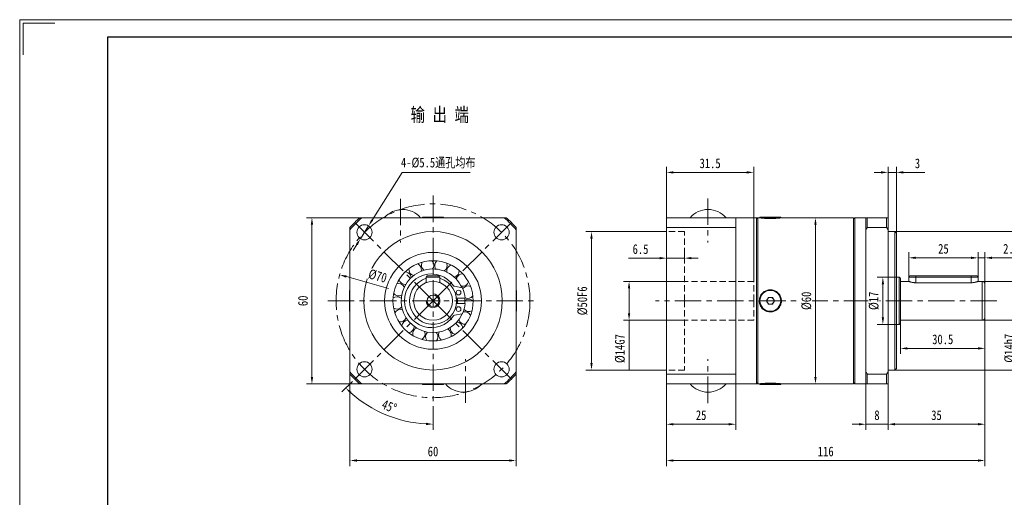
# Model space of a CAD drawing. Header units: millimetres. Extents: x -91 to 443, y -79 to 298.
# Tile 2 of 3: x -91 to 265, y 126 to 298. Entities that reach past the tile are written whole.
import ezdxf

# ---------------------------------------------------------------- set-up
doc = ezdxf.new("R2010")
doc.units = ezdxf.units.MM
doc.header["$LTSCALE"] = 1.5
doc.linetypes.add('CENTER', pattern=[10.16, 6.35, -1.27, 1.27, -1.27])
doc.linetypes.add('DASHED', pattern=[0.75, 0.5, -0.25])
doc.layers.get('0').update_dxf_attribs({"lineweight": 18})
for name, color, linetype, lineweight in [('1轮廓实线层', 7, 'Continuous', 18), ('3中心线层', 1, 'CENTER', 18), ('4虚线层', 6, 'DASHED', 18), ('7标注层', 4, 'Continuous', 18), ('图框_外框线', 7, 'Continuous', 18)]:
    doc.layers.add(name, color=color, linetype=linetype, lineweight=lineweight)
doc.styles.add('PC_TEXTSTYLE', font='txt', dxfattribs={"width": 0.8})
doc.styles.add('TH_GBDIM', font='txt', dxfattribs={"width": 0.8})
doc.dimstyles.new('TH_GBDIM', dxfattribs={"dimtxt": 3.5, "dimasz": 2.5, "dimexe": 2, "dimexo": 0, "dimgap": 1.5, "dimtad": 1, "dimdec": 1, "dimdsep": 46, "dimtxsty": 'TH_GBDIM', "dimcen": 2.5, "dimdle": 5, "dimclrd": 4, "dimclre": 4, "dimclrt": 3, "dimadec": 0, "dimazin": 2, "dimtfac": 0.714286, "dimtdec": 1, "dimtmove": 0, "dimatfit": 3, "dimfxl": 1, "dimtolj": 1, "dimarcsym": 0})

# ---------------------------------------------------------------- blocks, each defined once
blk = doc.blocks.new('*X3')
at = {"layer": '7标注层', "transparency": 16777216}
for points in [[(30.93, 139.57), (30.93, 138.74), (28.43, 139.16)], [(85.93, 139.57), (85.93, 138.74), (88.43, 139.16)]]:
    blk.add_hatch(color=4, dxfattribs=at).paths.add_polyline_path(points, flags=0)
at = {"layer": '7标注层', "color": 4, "transparency": 16777216}
for p, q in [((28.43, 170.4), (28.43, 137.16)), ((88.43, 170.4), (88.43, 137.16)), ((30.93, 139.16), (85.93, 139.16))]:
    blk.add_line(p, q, dxfattribs=at)
at = {"layer": '7标注层', "color": 3, "transparency": 16777216, "insert": (58.43, 142.41), "char_height": 3.5, "width": 7.1867, "attachment_point": 5, "style": 'TH_GBDIM'}
blk.add_mtext('60', dxfattribs=at)
blk = doc.blocks.new('*X4')
at = {"layer": '7标注层', "transparency": 16777216}
for points in [[(14.29, 224.35), (15.13, 224.35), (14.71, 226.85)], [(14.29, 169.35), (15.13, 169.35), (14.71, 166.85)]]:
    blk.add_hatch(color=4, dxfattribs=at).paths.add_polyline_path(points, flags=0)
at = {"layer": '7标注层', "color": 4, "transparency": 16777216}
for p, q in [((31.98, 226.85), (12.71, 226.85)), ((14.71, 224.35), (14.71, 169.35)), ((31.98, 166.85), (12.71, 166.85))]:
    blk.add_line(p, q, dxfattribs=at)
at = {"layer": '7标注层', "color": 3, "transparency": 16777216, "insert": (11.46, 196.85), "char_height": 3.5, "width": 7.1867, "attachment_point": 5, "rotation": 90, "style": 'TH_GBDIM'}
blk.add_mtext('60', dxfattribs=at)
blk = doc.blocks.new('*X5')
at = {"layer": '7标注层', "transparency": 16777216}
for points in [[(36.12, 226.27), (36.83, 225.83), (35.15, 223.93)], [(30.54, 217.38), (31.25, 216.93), (32.22, 219.27)]]:
    blk.add_hatch(color=4, dxfattribs=at).paths.add_polyline_path(points, flags=0)
at = {"layer": '7标注层', "color": 4, "transparency": 16777216}
for p, q in [((47.26, 243.25), (36.47, 226.05)), ((71.85, 243.25), (47.26, 243.25)), ((32.22, 219.27), (35.15, 223.93)), ((30.89, 217.15), (29.56, 215.04))]:
    blk.add_line(p, q, dxfattribs=at)
at = {"layer": '7标注层', "color": 3, "transparency": 16777216, "insert": (60.31, 246.61), "char_height": 3.5, "width": 55.0667, "attachment_point": 5, "style": 'TH_GBDIM'}
blk.add_mtext('4-%%C5.5通孔均布', dxfattribs=at)
blk = doc.blocks.new('*X9')
at = {"layer": '7标注层', "transparency": 16777216}
for points in [[(128.8, 201.35), (129.64, 201.35), (129.22, 203.85)], [(128.8, 192.35), (129.64, 192.35), (129.22, 189.85)]]:
    blk.add_hatch(color=4, dxfattribs=at).paths.add_polyline_path(points, flags=0)
at = {"layer": '7标注层', "color": 4, "transparency": 16777216}
for p, q in [((149.23, 203.85), (127.22, 203.85)), ((129.22, 201.35), (129.22, 192.35)), ((149.23, 189.85), (127.22, 189.85)), ((129.22, 189.85), (129.22, 171.82))]:
    blk.add_line(p, q, dxfattribs=at)
at = {"layer": '7标注层', "color": 3, "transparency": 16777216, "insert": (125.97, 179.59), "char_height": 3.5, "width": 19.2889, "attachment_point": 5, "rotation": 90, "style": 'TH_GBDIM'}
blk.add_mtext('%%C14G7', dxfattribs=at)
blk = doc.blocks.new('*X10')
at = {"layer": '7标注层', "transparency": 16777216}
for points in [[(115.23, 219.35), (116.06, 219.35), (115.65, 221.85)], [(115.23, 174.35), (116.06, 174.35), (115.65, 171.85)]]:
    blk.add_hatch(color=4, dxfattribs=at).paths.add_polyline_path(points, flags=0)
at = {"layer": '7标注层', "color": 4, "transparency": 16777216}
for p, q in [((142.73, 221.85), (113.65, 221.85)), ((115.65, 219.35), (115.65, 174.35)), ((142.73, 171.85), (113.65, 171.85))]:
    blk.add_line(p, q, dxfattribs=at)
at = {"layer": '7标注层', "color": 3, "transparency": 16777216, "insert": (112.4, 196.85), "char_height": 3.5, "width": 19.32, "attachment_point": 5, "rotation": 90, "style": 'TH_GBDIM'}
blk.add_mtext('%%C50F6', dxfattribs=at)
blk = doc.blocks.new('*X11')
at = {"layer": '7标注层', "transparency": 16777216}
for points in [[(140.23, 212.69), (140.23, 211.86), (142.73, 212.27)], [(151.73, 212.69), (151.73, 211.86), (149.23, 212.27)]]:
    blk.add_hatch(color=4, dxfattribs=at).paths.add_polyline_path(points, flags=0)
at = {"layer": '7标注层', "color": 4, "transparency": 16777216}
for p, q in [((142.73, 212.27), (142.73, 214.27)), ((149.23, 212.27), (149.23, 214.27)), ((140.23, 212.27), (129, 212.27)), ((149.23, 212.27), (142.73, 212.27)), ((151.73, 212.27), (154.23, 212.27))]:
    blk.add_line(p, q, dxfattribs=at)
at = {"layer": '7标注层', "color": 3, "transparency": 16777216, "insert": (133.36, 215.52), "char_height": 3.5, "width": 11.0756, "attachment_point": 5, "style": 'TH_GBDIM'}
blk.add_mtext('6.5', dxfattribs=at)
blk = doc.blocks.new('*X12')
at = {"layer": '7标注层', "transparency": 16777216}
for points in [[(145.23, 243.66), (145.23, 242.83), (142.73, 243.25)], [(171.73, 243.66), (171.73, 242.83), (174.23, 243.25)]]:
    blk.add_hatch(color=4, dxfattribs=at).paths.add_polyline_path(points, flags=0)
at = {"layer": '7标注层', "color": 4, "transparency": 16777216}
for p, q in [((142.73, 226.85), (142.73, 245.25)), ((145.23, 243.25), (171.73, 243.25)), ((174.23, 203.85), (174.23, 245.25))]:
    blk.add_line(p, q, dxfattribs=at)
at = {"layer": '7标注层', "color": 3, "transparency": 16777216, "insert": (158.48, 246.5), "char_height": 3.5, "width": 14.9644, "attachment_point": 5, "style": 'TH_GBDIM'}
blk.add_mtext('31.5', dxfattribs=at)
blk = doc.blocks.new('*X13')
at = {"layer": '7标注层', "transparency": 16777216}
for points in [[(145.23, 152.68), (145.23, 151.85), (142.73, 152.26)], [(165.23, 152.68), (165.23, 151.85), (167.73, 152.26)]]:
    blk.add_hatch(color=4, dxfattribs=at).paths.add_polyline_path(points, flags=0)
at = {"layer": '7标注层', "color": 4, "transparency": 16777216}
for p, q in [((142.73, 166.85), (142.73, 150.26)), ((167.73, 166.85), (167.73, 150.26)), ((145.23, 152.26), (165.23, 152.26))]:
    blk.add_line(p, q, dxfattribs=at)
at = {"layer": '7标注层', "color": 3, "transparency": 16777216, "insert": (155.23, 155.51), "char_height": 3.5, "width": 7.0622, "attachment_point": 5, "style": 'TH_GBDIM'}
blk.add_mtext('25', dxfattribs=at)
blk = doc.blocks.new('*X14')
at = {"layer": '7标注层', "transparency": 16777216}
for points in [[(145.23, 139.57), (145.23, 138.74), (142.73, 139.16)], [(255.23, 139.57), (255.23, 138.74), (257.73, 139.16)]]:
    blk.add_hatch(color=4, dxfattribs=at).paths.add_polyline_path(points, flags=0)
at = {"layer": '7标注层', "color": 4, "transparency": 16777216}
for p, q in [((257.73, 184.26), (257.73, 137.16)), ((142.73, 160.73), (142.73, 137.16)), ((255.23, 139.16), (145.23, 139.16))]:
    blk.add_line(p, q, dxfattribs=at)
at = {"layer": '7标注层', "color": 3, "transparency": 16777216, "insert": (200.23, 142.41), "char_height": 3.5, "width": 10.6089, "attachment_point": 5, "style": 'TH_GBDIM'}
blk.add_mtext('116', dxfattribs=at)
blk = doc.blocks.new('*X15')
at = {"layer": '7标注层', "transparency": 16777216}
for points in [[(220.23, 243.66), (220.23, 242.83), (222.73, 243.25)], [(228.23, 243.66), (228.23, 242.83), (225.73, 243.25)]]:
    blk.add_hatch(color=4, dxfattribs=at).paths.add_polyline_path(points, flags=0)
at = {"layer": '7标注层', "color": 4, "transparency": 16777216}
for p, q in [((220.23, 243.25), (217.73, 243.25)), ((222.73, 226.85), (222.73, 245.25)), ((222.73, 243.25), (225.73, 243.25)), ((225.73, 221.35), (225.73, 245.25)), ((228.23, 243.25), (236, 243.25))]:
    blk.add_line(p, q, dxfattribs=at)
at = {"layer": '7标注层', "color": 3, "transparency": 16777216, "insert": (233.36, 246.5), "char_height": 3.5, "width": 3.0178, "attachment_point": 5, "style": 'TH_GBDIM'}
blk.add_mtext('3', dxfattribs=at)
blk = doc.blocks.new('*X16')
at = {"layer": '7标注层', "transparency": 16777216}
for points in [[(229.73, 180.08), (229.73, 179.24), (227.23, 179.66)], [(255.23, 180.08), (255.23, 179.24), (257.73, 179.66)]]:
    blk.add_hatch(color=4, dxfattribs=at).paths.add_polyline_path(points, flags=0)
at = {"layer": '7标注层', "color": 4, "transparency": 16777216}
for p, q in [((227.23, 188.85), (227.23, 177.66)), ((257.73, 190.85), (257.73, 177.66)), ((229.73, 179.66), (255.23, 179.66))]:
    blk.add_line(p, q, dxfattribs=at)
at = {"layer": '7标注层', "color": 3, "transparency": 16777216, "insert": (242.48, 182.91), "char_height": 3.5, "width": 14.9644, "attachment_point": 5, "style": 'TH_GBDIM'}
blk.add_mtext('30.5', dxfattribs=at)
blk = doc.blocks.new('*X17')
at = {"layer": '7标注层', "transparency": 16777216}
for points in [[(280.62, 219.35), (281.45, 219.35), (281.04, 221.85)], [(280.62, 174.35), (281.45, 174.35), (281.04, 171.85)]]:
    blk.add_hatch(color=4, dxfattribs=at).paths.add_polyline_path(points, flags=0)
at = {"layer": '7标注层', "color": 4, "transparency": 16777216}
for p, q in [((224.73, 221.85), (283.04, 221.85)), ((281.04, 219.35), (281.04, 174.35)), ((224.73, 171.85), (283.04, 171.85))]:
    blk.add_line(p, q, dxfattribs=at)
at = {"layer": '7标注层', "color": 3, "transparency": 16777216, "insert": (277.79, 196.85), "char_height": 3.5, "width": 19.32, "attachment_point": 5, "rotation": 90, "style": 'TH_GBDIM'}
blk.add_mtext('%%C50f6', dxfattribs=at)
blk = doc.blocks.new('*X18')
at = {"layer": '7标注层', "transparency": 16777216}
for points in [[(252.73, 212.8), (252.73, 211.97), (255.23, 212.39)], [(260.23, 212.8), (260.23, 211.97), (257.73, 212.39)]]:
    blk.add_hatch(color=4, dxfattribs=at).paths.add_polyline_path(points, flags=0)
at = {"layer": '7标注层', "color": 4, "transparency": 16777216}
for p, q in [((255.23, 205.45), (255.23, 214.39)), ((257.73, 202.85), (257.73, 214.39)), ((252.73, 212.39), (250.23, 212.39)), ((255.23, 212.39), (257.73, 212.39)), ((260.23, 212.39), (271.6, 212.39))]:
    blk.add_line(p, q, dxfattribs=at)
at = {"layer": '7标注层', "color": 3, "transparency": 16777216, "insert": (267.16, 215.64), "char_height": 3.5, "width": 11.0444, "attachment_point": 5, "style": 'TH_GBDIM'}
blk.add_mtext('2.5', dxfattribs=at)
blk = doc.blocks.new('*X19')
at = {"layer": '7标注层', "transparency": 16777216}
for points in [[(232.73, 212.8), (232.73, 211.97), (230.23, 212.39)], [(252.73, 212.8), (252.73, 211.97), (255.23, 212.39)]]:
    blk.add_hatch(color=4, dxfattribs=at).paths.add_polyline_path(points, flags=0)
at = {"layer": '7标注层', "color": 4, "transparency": 16777216}
for p, q in [((230.23, 205.45), (230.23, 214.39)), ((255.23, 205.45), (255.23, 214.39)), ((252.73, 212.39), (232.73, 212.39))]:
    blk.add_line(p, q, dxfattribs=at)
at = {"layer": '7标注层', "color": 3, "transparency": 16777216, "insert": (242.73, 215.64), "char_height": 3.5, "width": 7.0622, "attachment_point": 5, "style": 'TH_GBDIM'}
blk.add_mtext('25', dxfattribs=at)
blk = doc.blocks.new('*X20')
at = {"layer": '7标注层', "transparency": 16777216}
for points in [[(225.23, 152.68), (225.23, 151.85), (222.73, 152.26)], [(255.23, 152.68), (255.23, 151.85), (257.73, 152.26)]]:
    blk.add_hatch(color=4, dxfattribs=at).paths.add_polyline_path(points, flags=0)
at = {"layer": '7标注层', "color": 4, "transparency": 16777216}
for p, q in [((257.73, 168.32), (257.73, 150.26)), ((222.73, 166.85), (222.73, 150.26)), ((225.23, 152.26), (255.23, 152.26))]:
    blk.add_line(p, q, dxfattribs=at)
at = {"layer": '7标注层', "color": 3, "transparency": 16777216, "insert": (240.23, 155.51), "char_height": 3.5, "width": 7, "attachment_point": 5, "style": 'TH_GBDIM'}
blk.add_mtext('35', dxfattribs=at)
blk = doc.blocks.new('*X21')
at = {"layer": '7标注层', "transparency": 16777216}
for points in [[(212.23, 152.68), (212.23, 151.85), (214.73, 152.26)], [(225.23, 152.68), (225.23, 151.85), (222.73, 152.26)]]:
    blk.add_hatch(color=4, dxfattribs=at).paths.add_polyline_path(points, flags=0)
at = {"layer": '7标注层', "color": 4, "transparency": 16777216}
for p, q in [((214.73, 166.85), (214.73, 150.26)), ((222.73, 166.85), (222.73, 150.26)), ((212.23, 152.26), (209.73, 152.26)), ((222.73, 152.26), (214.73, 152.26)), ((225.23, 152.26), (227.73, 152.26))]:
    blk.add_line(p, q, dxfattribs=at)
at = {"layer": '7标注层', "color": 3, "transparency": 16777216, "insert": (218.73, 155.51), "char_height": 3.5, "width": 3.1733, "attachment_point": 5, "style": 'TH_GBDIM'}
blk.add_mtext('8', dxfattribs=at)
blk = doc.blocks.new('*X25')
at = {"layer": '7标注层', "transparency": 16777216}
for points in [[(269.38, 201.35), (270.21, 201.35), (269.79, 203.85)], [(269.38, 192.35), (270.21, 192.35), (269.79, 189.85)]]:
    blk.add_hatch(color=4, dxfattribs=at).paths.add_polyline_path(points, flags=0)
at = {"layer": '7标注层', "color": 4, "transparency": 16777216}
for p, q in [((256.73, 203.85), (271.79, 203.85)), ((269.79, 201.35), (269.79, 192.35)), ((256.73, 189.85), (271.79, 189.85)), ((269.79, 189.85), (269.79, 172.09))]:
    blk.add_line(p, q, dxfattribs=at)
at = {"layer": '7标注层', "color": 3, "transparency": 16777216, "insert": (266.54, 179.72), "char_height": 3.5, "width": 19.2889, "attachment_point": 5, "rotation": 90, "style": 'TH_GBDIM'}
blk.add_mtext('%%C14h7', dxfattribs=at)
blk = doc.blocks.new('*X27')
at = {"transparency": 16777216}
for points in [[(28.46, 163.33), (29.03, 163.94), (26.93, 165.35)], [(55.95, 152.79), (55.92, 151.96), (58.43, 152.3)]]:
    blk.add_hatch(color=4, dxfattribs=at).paths.add_polyline_path(points, flags=0)
at = {"color": 4, "transparency": 16777216}
for p, q in [((29.31, 167.73), (25.52, 163.94)), ((58.43, 158.85), (58.43, 150.3))]:
    blk.add_line(p, q, dxfattribs=at)
blk.add_arc((58.43, 196.85), 44.55, 228.2157, 266.7843, dxfattribs=at)
at = {"color": 3, "transparency": 16777216, "insert": (42.63, 158.7), "char_height": 3.5, "width": 12.5704, "attachment_point": 5, "rotation": 337.5, "style": 'TH_GBDIM'}
blk.add_mtext('45%%D', dxfattribs=at)
blk = doc.blocks.new('*X30')
at = {"layer": '7标注层', "transparency": 16777216}
for points in [[(220.45, 202.85), (221.28, 202.85), (220.86, 205.35)], [(220.45, 190.85), (221.28, 190.85), (220.86, 188.35)]]:
    blk.add_hatch(color=4, dxfattribs=at).paths.add_polyline_path(points, flags=0)
at = {"layer": '7标注层', "color": 4, "transparency": 16777216}
for p, q in [((226.23, 205.35), (218.86, 205.35)), ((220.86, 202.85), (220.86, 190.85)), ((226.23, 188.35), (218.86, 188.35))]:
    blk.add_line(p, q, dxfattribs=at)
at = {"layer": '7标注层', "color": 3, "transparency": 16777216, "insert": (217.61, 196.85), "char_height": 3.5, "width": 11.3244, "attachment_point": 5, "rotation": 90, "style": 'TH_GBDIM'}
blk.add_mtext('%%C17', dxfattribs=at)
blk = doc.blocks.new('*X31')
at = {"layer": '7标注层', "transparency": 16777216}
for points in [[(196.11, 224.35), (196.95, 224.35), (196.53, 226.85)], [(196.11, 169.35), (196.95, 169.35), (196.53, 166.85)]]:
    blk.add_hatch(color=4, dxfattribs=at).paths.add_polyline_path(points, flags=0)
at = {"layer": '7标注层', "color": 4, "transparency": 16777216}
for p, q in [((195.98, 226.85), (198.53, 226.85)), ((196.53, 224.35), (196.53, 169.35)), ((195.98, 166.85), (198.53, 166.85))]:
    blk.add_line(p, q, dxfattribs=at)
at = {"layer": '7标注层', "color": 3, "transparency": 16777216, "insert": (193.28, 196.85), "char_height": 3.5, "width": 11.3867, "attachment_point": 5, "rotation": 90, "style": 'TH_GBDIM'}
blk.add_mtext('%%C60', dxfattribs=at)
blk = doc.blocks.new('*X32')
at = {"layer": '7标注层', "transparency": 16777216}
blk.add_hatch(color=4, dxfattribs=at).paths.add_polyline_path([(27.24, 205.99), (27.02, 205.19), (24.72, 206.26)], flags=0)
at = {"layer": '7标注层', "color": 4, "transparency": 16777216}
blk.add_line((42.4, 201.33), (27.13, 205.59), dxfattribs=at)
at = {"layer": '7标注层', "color": 3, "transparency": 16777216, "insert": (38.43, 205.81), "char_height": 3.5, "width": 12.8176, "attachment_point": 5, "rotation": 344.4112, "style": 'TH_GBDIM'}
blk.add_mtext('%%C70', dxfattribs=at)

msp = doc.modelspace()

# ---------------------------------------------------------------- linework, layer by layer
at = {"color": 7, "linetype": 'Continuous', "lineweight": 15}
for p, q in [((47.451789, 229.853279), (47.413308, 229.853279)), ((157.750161, 229.853278), (157.711679, 229.853278)), ((32.737219, 226.853254), (84.12788, 226.853254)), ((54.667549, 227.033257), (54.667549, 226.853254)), ((54.667549, 227.033257), (55.171963, 227.033257)), ((55.171963, 227.033257), (62.197549, 227.033257)), ((62.197549, 227.033257), (62.197549, 226.853254)), ((142.73092, 223.310769), (142.73092, 226.853256)), ((160.728844, 226.853256), (142.73092, 226.853256)), ((167.73092, 226.853256), (167.73092, 196.853256)), ((167.73092, 226.853255), (167.73092, 223.310769)), ((175.23092, 196.853256), (175.23092, 226.853256)), ((175.73092, 226.853256), (175.73092, 166.853256)), ((176.46592, 227.033256), (176.46592, 226.822849)), ((176.46592, 227.033256), (182.11342, 227.033256)), ((182.11342, 227.033256), (183.99592, 227.033256)), ((183.99592, 227.033256), (183.99592, 226.822915)), ((210.23092, 226.853256), (210.23092, 166.853256)), ((210.73092, 226.853256), (210.73092, 196.853256)), ((214.73092, 222.548586), (214.73092, 226.853256)), ((215.23092, 226.853256), (215.23092, 223.310769)), ((222.23092, 226.853256), (215.23092, 226.853256)), ((222.23092, 223.310769), (222.23092, 226.853256)), ((222.73092, 226.853256), (222.73092, 222.548586)), ((28.432549, 223.310768), (28.432549, 222.548585)), ((28.432549, 171.157926), (28.432549, 222.548585)), ((88.432548, 223.310768), (88.432548, 222.548585)), ((88.432548, 222.548585), (88.432548, 171.157926)), ((142.73092, 170.395743), (142.73092, 223.310769)), ((142.73092, 223.310769), (167.73092, 223.310769)), ((142.73092, 170.395743), (142.73092, 223.310769)), ((167.73092, 196.853257), (167.73092, 223.310769)), ((214.73092, 196.853256), (214.73092, 222.548586)), ((215.23092, 223.310769), (222.23092, 223.310769)), ((222.73092, 171.157926), (222.73092, 222.548586)), ((225.23092, 171.853256), (225.23092, 221.853256)), ((225.73092, 221.353256), (225.73092, 172.353256)), ((55.932549, 205.453256), (56.332549, 205.853256)), ((60.932549, 205.453256), (55.932549, 205.453256)), ((55.932549, 205.453256), (55.932549, 203.391604)), ((56.332549, 205.853256), (60.532549, 205.853256)), ((60.932549, 205.453256), (60.532549, 205.853256)), ((60.932549, 205.453256), (60.932549, 203.391604)), ((226.73092, 196.853256), (226.73092, 205.353256)), ((227.23092, 204.853256), (227.23092, 196.853256)), ((230.23092, 205.453256), (230.23092, 203.853256)), ((232.73092, 205.453256), (230.23092, 205.453256)), ((230.63092, 205.853256), (232.73092, 205.853256)), ((232.73092, 205.853256), (252.73092, 205.853256)), ((232.73092, 205.853256), (232.73092, 205.453256)), ((252.73092, 205.453256), (232.73092, 205.453256)), ((232.73092, 205.453256), (232.73092, 203.391604)), ((252.73092, 203.391604), (232.73092, 203.391604)), ((252.73092, 205.453256), (252.73092, 205.853256)), ((252.73092, 205.853256), (254.83092, 205.853256)), ((255.23092, 205.453256), (252.73092, 205.453256)), ((252.73092, 205.453256), (252.73092, 203.391604)), ((255.23092, 205.453256), (255.23092, 203.853256)), ((256.73092, 196.853256), (256.73092, 203.853256)), ((257.73092, 202.853256), (257.73092, 196.853256)), ((28.252548, 193.59267), (28.252548, 200.618256)), ((48.071542, 201.8432), (48.010958, 201.956369)), ((68.976266, 201.595948), (66.163423, 202.091928)), ((68.903197, 201.608832), (68.412245, 202.567769)), ((88.61255, 200.618256), (88.61255, 200.113842)), ((88.61255, 200.113842), (88.61255, 193.088256)), ((66.873521, 197.853256), (70.039551, 197.853256)), ((70.039551, 195.853256), (66.873521, 195.853256)), ((167.73092, 170.395743), (167.73092, 196.853257)), ((167.73092, 196.853256), (167.73092, 166.853256)), ((175.23092, 166.853256), (175.23092, 196.853256)), ((178.787544, 196.853256), (179.509232, 198.103256)), ((179.509232, 195.603256), (178.787544, 196.853256)), ((179.509232, 198.103256), (180.952608, 198.103256)), ((180.952608, 195.603256), (179.509232, 195.603256)), ((180.952608, 198.103256), (181.674295, 196.853256)), ((181.674295, 196.853256), (180.952608, 195.603256)), ((210.73092, 196.853256), (210.73092, 166.853256)), ((214.73092, 171.157926), (214.73092, 196.853256)), ((226.73092, 188.353256), (226.73092, 196.853256)), ((227.23092, 196.853256), (227.23092, 188.853256)), ((256.73092, 189.853256), (256.73092, 196.853256)), ((257.73092, 196.853256), (257.73092, 190.853256)), ((28.252548, 193.088256), (28.252548, 193.59267)), ((66.163423, 191.614584), (68.976266, 192.110564)), ((71.929508, 191.554002), (71.816292, 191.780367)), ((28.432549, 171.157926), (28.432549, 170.395742)), ((88.432548, 171.157926), (88.432548, 170.395742)), ((214.73092, 166.853256), (214.73092, 171.157926)), ((222.73092, 171.157926), (222.73092, 166.853256)), ((142.73092, 166.853256), (142.73092, 170.395743)), ((167.73092, 170.395743), (142.73092, 170.395743)), ((167.73092, 170.395743), (167.73092, 166.853257)), ((222.23092, 170.395743), (215.23092, 170.395743)), ((215.23092, 170.395743), (215.23092, 166.853256)), ((222.23092, 166.853256), (222.23092, 170.395743)), ((84.12788, 166.853256), (32.737219, 166.853256)), ((54.667549, 166.853256), (54.667549, 166.673255)), ((61.693134, 166.673255), (54.667549, 166.673255)), ((62.197549, 166.673255), (61.693134, 166.673255)), ((62.197549, 166.853256), (62.197549, 166.673255)), ((69.413308, 163.853235), (69.451789, 163.853235)), ((142.73092, 166.853256), (160.728844, 166.853256)), ((157.711679, 163.853234), (157.750161, 163.853234)), ((176.46592, 166.883508), (176.46592, 166.673256)), ((183.99592, 166.673256), (176.46592, 166.673256)), ((183.99592, 166.883549), (183.99592, 166.673256)), ((215.23092, 166.853256), (222.23092, 166.853256))]:
    msp.add_line(p, q, dxfattribs=at)
for points in [[(67.660674, 206.080617), (67.454455, 206.282344), (67.438814, 206.297285)], [(70.805874, 192.705565), (70.811914, 192.723629), (70.900935, 193.000744)]]:
    msp.add_lwpolyline(points, dxfattribs=at)
for centre, radius in [((33.683811, 221.601993), 2.75), ((83.181286, 221.601993), 2.75), ((58.432549, 196.853256), 25), ((58.432549, 196.853256), 17.5), ((58.432549, 196.853256), 14.5), ((58.432549, 196.853256), 7), ((67.656973, 199.853256), 0.85), ((180.23092, 196.853256), 3.765), ((58.432549, 196.853256), 2.1), ((67.656973, 193.853256), 0.85), ((33.683811, 172.104519), 2.75), ((83.181286, 172.104519), 2.75)]:
    msp.add_circle(centre, radius, dxfattribs=at)
for centre, radius, start, end in [((47.413308, 221.353278), 8.5, 90, 139.67997746), ((47.451789, 221.353278), 8.5, 40.32002254, 90), ((157.711679, 221.353278), 8.5, 90, 139.67997746), ((157.750161, 221.353278), 8.5, 40.32002254, 90), ((58.432549, 196.853256), 39.5, 130.58041866, 139.41958134), ((58.432549, 196.853256), 40, 131.40962211, 138.59037789), ((58.432549, 196.853256), 39.5, 40.58041866, 49.41958134), ((58.432549, 196.853256), 40, 41.40962211, 48.59037789), ((51.972664, 208.134652), 2.25, 29.79605247, 68.00927553), ((56.484196, 209.706424), 2.25, 150.40635882, 234.24177123), ((56.484196, 209.706424), 2.25, 29.79605247, 46.83280494), ((56.484196, 209.706424), 2.25, 322.99739253, 29.79605247), ((61.258864, 209.542304), 2.25, 129.22988823, 213.06530064), ((61.258864, 209.542304), 2.25, 301.82092194, 25.65633435), ((65.651822, 207.664458), 2.25, 108.05341764, 191.88883005), ((58.432549, 196.853256), 11.5, 29.79605247, 335.57332585), ((57.812549, 196.853256), 9.7, 34.1852337, 325.8147663), ((48.333576, 205.039265), 2.25, 29.79605247, 89.18574611), ((51.972664, 208.134652), 2.25, 171.58282941, 255.41824182), ((51.972664, 208.134652), 2.25, 344.17386311, 29.79605247), ((65.651822, 207.664458), 2.25, 280.64445135, 4.47986376), ((69.069777, 204.326499), 2.25, 86.87694705, 170.71235947), ((46.058409, 200.838312), 2.25, 29.79605247, 110.3622167), ((48.333576, 205.039265), 2.25, 192.7593, 276.59471241), ((58.432549, 196.853256), 8.5, 107.10463509, 180), ((58.432549, 196.853256), 8.5, 180, 72.8953647), ((48.333576, 205.039265), 2.25, 5.3503337, 29.79605247), ((69.069777, 204.326499), 2.25, 259.46798076, 343.30339317), ((226.73092, 204.853256), 0.5, 0, 90), ((256.73092, 202.853256), 1, 0, 90), ((46.058409, 200.838312), 2.25, 213.93577058, 297.77118299), ((66.250248, 202.584332), 0.5, 214.1852337, 260), ((68.941537, 201.398986), 0.2, 23.39120673, 80), ((58.432549, 196.853256), 11.65, 4.92415217, 23.39120673), ((71.051116, 199.979238), 2.25, 65.70047647, 144.86251949), ((45.454439, 196.099156), 2.25, 47.70327488, 131.53868729), ((58.432549, 196.853256), 8.8, 353.47502116, 6.52497884), ((58.432549, 196.853256), 11.65, 336.60879327, 355.07584783), ((58.432549, 196.853256), 11.5, 355.01145802, 4.98854198), ((71.328247, 195.209795), 2.25, 44.52400588, 128.35941829), ((71.051116, 199.979238), 2.25, 242.96487956, 322.12692258), ((180.23092, 196.853256), 1.25, 150, 210), ((180.23092, 196.853256), 1.25, 90, 150), ((180.23092, 196.853256), 1.25, 210, 270), ((180.23092, 196.853256), 1.25, 30, 90), ((180.23092, 196.853256), 1.25, 270, 330), ((180.23092, 196.853256), 1.25, 330, 30), ((45.454439, 196.099156), 2.25, 235.11224117, 318.94765358), ((46.603234, 191.461844), 2.25, 68.87974547, 152.71515788), ((68.941537, 192.307525), 0.2, 280, 336.60879327), ((69.863743, 190.662311), 2.25, 29.79605247, 102.50957831), ((71.328247, 195.209795), 2.25, 221.78840897, 300.950452), ((46.603234, 191.461844), 2.25, 256.28871176, 340.12412417), ((49.349644, 187.552673), 2.25, 90.05621606, 173.89162847), ((66.250248, 191.12218), 0.5, 100, 145.8147663), ((66.855392, 186.950948), 2.25, 29.79605247, 86.00647711), ((69.863743, 190.662311), 2.25, 195.938569, 279.77398141), ((226.73092, 188.853256), 0.5, 270, 0), ((256.73092, 190.853256), 1, 270, 0), ((49.349644, 187.552673), 2.25, 277.46518235, 1.30059476), ((53.32275, 184.899597), 2.25, 111.23268664, 195.06809905), ((53.32275, 184.899597), 2.25, 298.64165294, 22.47706535), ((57.985963, 183.860929), 2.25, 132.40915723, 216.24456964), ((57.985963, 183.860929), 2.25, 29.79605247, 43.65353594), ((57.985963, 183.860929), 2.25, 319.81812352, 29.79605247), ((62.70949, 184.576947), 2.25, 153.58562782, 237.42104023), ((62.70949, 184.576947), 2.25, 29.79605247, 64.83000652), ((66.855392, 186.950948), 2.25, 174.76209841, 258.59751082), ((62.70949, 184.576947), 2.25, 340.99459411, 29.79605247), ((66.855392, 186.950948), 2.25, 2.1710647, 29.79605247), ((58.432549, 196.853256), 39.5, 220.58041866, 229.41958134), ((58.432549, 196.853256), 39.5, 310.58041866, 319.41958134), ((58.432549, 196.853256), 40, 221.40962211, 228.59037789), ((58.432549, 196.853256), 40, 311.40962211, 318.59037789), ((69.413308, 172.353234), 8.5, 220.32002254, 270), ((69.451789, 172.353234), 8.5, 270, 319.67997746), ((157.711679, 172.353234), 8.5, 220.32002254, 270), ((157.750161, 172.353234), 8.5, 270, 319.67997746)]:
    msp.add_arc(centre, radius, start, end, dxfattribs=at)
at = {"color": 4}
msp.add_arc((58.432549, 196.853256), 2.5, 179.99420145, 90, dxfattribs=at)
at = {"color": 7, "linetype": 'Continuous', "lineweight": 15}
for points in [[(31.975035, 226.853254), (32.737219, 226.853254)], [(84.12788, 226.853254), (84.890061, 226.853254)], [(175.23092, 226.853256), (167.73092, 226.853256)], [(210.23092, 226.853195), (169.729187, 226.853024)], [(175.73092, 226.353256), (175.23092, 226.853256)], [(176.23092, 226.853256), (175.73092, 226.853256)], [(210.73092, 226.853256), (210.23092, 226.353256)], [(214.73092, 226.853256), (210.73092, 226.853256)], [(214.73092, 226.853256), (215.23092, 226.853256)], [(222.23092, 226.853256), (222.73092, 226.853256)], [(215.23092, 223.310769), (214.73092, 222.548586)], [(222.73092, 222.548586), (222.23092, 223.310769)], [(225.23092, 221.853256), (222.73092, 221.853256)], [(225.73092, 221.353256), (225.23092, 221.853256)], [(226.73092, 205.353256), (225.73092, 205.353256)], [(230.23092, 203.853256), (227.23092, 203.853256)], [(230.63092, 205.853256), (230.23092, 205.453256)], [(255.23092, 205.453256), (254.83092, 205.853256)], [(256.73092, 203.853256), (255.23092, 203.853256)], [(28.432549, 200.618256), (28.252548, 200.618256)], [(88.61255, 200.618256), (88.432548, 200.618256)], [(28.252548, 193.088256), (28.432549, 193.088256)], [(88.432548, 193.088256), (88.61255, 193.088256)], [(227.23092, 189.853256), (256.73092, 189.853256)], [(225.73092, 188.353256), (226.73092, 188.353256)], [(214.73092, 171.157926), (215.23092, 170.395743)], [(222.23092, 170.395743), (222.73092, 171.157926)], [(222.73092, 171.853256), (225.23092, 171.853256)], [(225.23092, 171.853256), (225.73092, 172.353256)], [(175.23092, 166.853256), (175.73092, 167.353256)], [(210.23092, 167.353256), (210.73092, 166.853256)], [(32.737219, 166.853256), (31.975035, 166.853256)], [(84.890061, 166.853256), (84.12788, 166.853256)], [(167.73092, 166.853256), (175.23092, 166.853256)], [(169.725616, 166.853963), (210.23092, 166.853256)], [(175.73092, 166.853256), (176.23092, 166.853256)], [(210.73092, 166.853256), (214.73092, 166.853256)], [(215.23092, 166.853256), (214.73092, 166.853256)], [(222.73092, 166.853256), (222.23092, 166.853256)]]:
    msp.add_open_spline(points, degree=1, dxfattribs=at)
for points, knots in [([(160.728844, 226.853256), (161.345898, 226.853256), (162.581046, 226.853256), (164.230674, 226.853256), (165.425927, 226.853256), (166.23175, 226.853256), (166.753156, 226.853256), (167.177579, 226.853256), (167.491512, 226.853256), (167.692712, 226.853256), (167.718184, 226.853256), (167.73092, 226.853256)], [0, 0, 0, 0, 1.1413240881, 2.2845748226, 3.4444806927, 4.0272796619, 4.6100468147, 5.2049734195, 5.7998654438, 6.4009784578, 7.0020753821, 7.0020753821, 7.0020753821, 7.0020753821]), ([(176.23092, 226.853256), (176.233538, 226.852906), (176.238794, 226.852204), (176.281635, 226.846519), (176.350926, 226.837453), (176.448378, 226.824969), (176.61284, 226.804505), (176.828785, 226.778948), (177.091661, 226.750423), (177.384629, 226.720661), (177.719837, 226.690283), (178.08931, 226.66197), (178.381307, 226.642381), (178.686027, 226.624958), (179.005696, 226.610028), (179.333089, 226.59834), (179.775134, 226.587448), (180.225602, 226.583888), (180.672957, 226.588057), (181.1146, 226.597116), (181.545401, 226.613154), (181.955565, 226.634864), (182.350139, 226.659728), (182.717366, 226.688332), (183.048215, 226.718258), (183.35385, 226.748323), (183.617537, 226.777275), (183.831592, 226.802508), (184.011242, 226.824558), (184.140288, 226.841263), (184.206462, 226.849996), (184.235688, 226.853888), (184.225222, 226.852499), (184.222328, 226.852115)], [0, 0, 0, 0, 0.2104925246, 0.422456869, 0.6390556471, 0.8572513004, 1.0677417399, 1.4958118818, 1.713884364, 1.9255288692, 2.355950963, 2.5752402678, 2.7876339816, 3.0015129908, 3.2200961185, 3.4403139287, 3.6514286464, 4.0809203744, 4.2998237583, 4.5096247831, 4.9363249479, 5.1537189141, 5.3642197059, 5.7922728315, 6.0103181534, 6.222435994, 6.6538630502, 6.8736954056, 7.0858380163, 7.5174258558, 7.7374100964, 7.9479579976, 8.0284636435, 8.0284636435, 8.0284636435, 8.0284636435]), ([(232.73092, 203.391604), (232.597432, 203.393994), (232.32641, 203.398847), (231.93387, 203.436626), (231.561109, 203.492262), (231.219133, 203.561617), (230.910686, 203.638366), (230.648174, 203.71408), (230.438258, 203.781264), (230.300677, 203.828418), (230.232825, 203.852572), (230.238132, 203.850683), (230.239921, 203.850046)], [0, 0, 0, 0, 0.257833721, 0.5234834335, 0.7812285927, 1.0459027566, 1.3142002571, 1.5898092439, 1.8657110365, 2.1502463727, 2.4151086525, 2.54972906, 2.54972906, 2.54972906, 2.54972906]), ([(255.221918, 203.850046), (255.223635, 203.850657), (255.228488, 203.852384), (255.164447, 203.829596), (255.040335, 203.78697), (254.852932, 203.726339), (254.610191, 203.654662), (254.310407, 203.57721), (253.961381, 203.502949), (253.569188, 203.441315), (253.154882, 203.399499), (252.869361, 203.394182), (252.73092, 203.391604)], [0, 0, 0, 0, 0.138646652, 0.3919811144, 0.6524880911, 0.9096912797, 1.1736328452, 1.4444470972, 1.7228114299, 1.9980267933, 2.2820579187, 2.5494081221, 2.5494081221, 2.5494081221, 2.5494081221]), ([(176.23092, 196.853256), (176.24202, 196.629493), (176.264221, 196.181962), (176.437366, 195.529517), (176.710695, 194.915522), (177.08324, 194.354132), (177.546153, 193.863639), (178.085222, 193.454479), (178.687562, 193.14314), (179.333056, 192.935376), (180.003661, 192.841556), (180.677874, 192.858971), (181.337523, 192.990759), (181.965723, 193.227858), (182.544684, 193.568349), (183.06191, 194.000196), (183.499037, 194.515362), (183.846547, 195.097311), (184.089267, 195.730838), (184.224046, 196.39457), (184.243103, 197.070036), (184.151731, 197.736865), (183.948582, 198.377186), (183.643848, 198.97581), (183.241212, 199.514643), (182.75389, 199.982114), (182.192365, 200.360321), (181.575033, 200.641335), (180.918778, 200.81217), (180.24547, 200.872533), (179.57359, 200.817071), (178.921921, 200.653211), (178.308173, 200.381227), (177.745967, 200.012201), (177.253856, 199.551785), (176.841707, 199.014676), (176.529502, 198.413742), (176.285415, 197.691898), (176.250819, 197.159499), (176.23092, 196.853256)], [0, 0, 0, 0, 0.6704322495, 1.3408811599, 2.0111319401, 2.6814068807, 3.3553667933, 4.0293211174, 4.705888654, 5.3824279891, 6.054934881, 6.7274354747, 7.3955417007, 8.0636722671, 8.7339021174, 9.4041488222, 10.0796932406, 10.755220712, 11.4310263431, 12.1068069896, 12.777445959, 13.4480906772, 14.1162024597, 14.7843406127, 15.4563860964, 16.1284383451, 16.8048775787, 17.481291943, 18.1557165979, 18.8301232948, 19.4991811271, 20.1682557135, 20.8370053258, 21.5057792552, 22.1797108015, 22.8536368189, 23.5302044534, 24.2067443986, 25.122857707, 25.122857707, 25.122857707, 25.122857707]), ([(184.219176, 166.854818), (184.222497, 166.854376), (184.236777, 166.852477), (184.147815, 166.864344), (183.95187, 166.889515), (183.646483, 166.926268), (183.244033, 166.969916), (182.758578, 167.015404), (182.195676, 167.05822), (181.581011, 167.09277), (180.922237, 167.115583), (180.251911, 167.123674), (179.576697, 167.116394), (178.928012, 167.094842), (178.310632, 167.061113), (177.751155, 167.019437), (177.255483, 166.973751), (176.845478, 166.92971), (176.530114, 166.892079), (176.285915, 166.860691), (176.250924, 166.85596), (176.23092, 166.853256)], [0, 0, 0, 0, 0.1316980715, 0.5663210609, 0.9871284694, 1.4200057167, 1.8432958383, 2.2787027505, 2.7046409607, 3.1429956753, 3.5676048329, 4.0047213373, 4.4260474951, 4.8596106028, 5.2808414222, 5.7141081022, 6.1385532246, 6.575207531, 7.0011899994, 7.4396637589, 8.0249088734, 8.0249088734, 8.0249088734, 8.0249088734]), ([(167.73092, 166.853256), (167.7192, 166.853256), (167.695762, 166.853256), (167.509096, 166.853256), (167.21419, 166.853256), (166.804016, 166.853256), (166.287875, 166.853256), (165.466638, 166.853256), (164.251953, 166.853256), (162.582121, 166.853256), (161.347014, 166.853256), (160.728844, 166.853256)], [0, 0, 0, 0, 0.5768125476, 1.1536382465, 1.7364482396, 2.3192896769, 2.917126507, 3.5149988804, 4.7174975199, 5.8586472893, 7.0020753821, 7.0020753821, 7.0020753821, 7.0020753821])]:
    msp.add_open_spline(points, degree=3, knots=knots, dxfattribs=at)
at = {"layer": '3中心线层'}
for p, q in [((58.432549, 234.853256), (58.432549, 158.853256)), ((46.681867, 233.743328), (46.681867, 217.901705)), ((157.711679, 233.774858), (157.711679, 217.933235)), ((58.432549, 196.853256), (29.312576, 225.973228)), ((58.432549, 196.853256), (87.552521, 225.973228)), ((20.432549, 196.853256), (96.432549, 196.853256)), ((58.432549, 196.853256), (29.312576, 167.733283)), ((58.432549, 196.853256), (87.552521, 167.733283)), ((261.97321, 196.853256), (138.803183, 196.853256)), ((70.18323, 159.963183), (70.18323, 175.804807)), ((157.711679, 159.931654), (157.711679, 175.773277))]:
    msp.add_line(p, q, dxfattribs=at)
msp.add_circle((58.432549, 196.853256), 35, dxfattribs=at)
at = {"layer": '4虚线层', "ltscale": 3}
for p, q in [((149.23092, 221.853256), (142.73092, 221.853256)), ((149.23092, 196.853256), (149.23092, 221.853256)), ((174.23092, 203.853256), (149.23092, 203.853256)), ((174.23092, 196.853256), (174.23092, 203.853256)), ((149.23092, 196.853256), (149.23092, 171.853256)), ((174.23092, 196.853256), (174.23092, 189.853256)), ((174.23092, 189.853256), (149.23092, 189.853256)), ((149.23092, 171.853256), (142.73092, 171.853256))]:
    msp.add_line(p, q, dxfattribs=at)
at = {"layer": '图框_外框线', "color": 3}
msp.add_lwpolyline([(-89.545184, 285.724775), (-89.545184, 297.154601), (-78.115358, 297.154601)], dxfattribs=at)

# ---------------------------------------------------------------- texts
at = {"color": 3, "insert": (50.331374, 266.606048), "char_height": 5, "width": 37.48376495, "attachment_point": 1, "style": 'PC_TEXTSTYLE'}
msp.add_mtext('输 出 端', dxfattribs=at)

# ---------------------------------------------------------------- dimensions: what is measured, and where the dimension line sits
dim = msp.add_angular_dim_2l(base=(41.384117, 155.694702), line1=((58.432549, 196.853256), (29.312576, 167.733283)), line2=((58.432549, 234.853256), (58.432549, 158.853256)), dimstyle='TH_GBDIM', override={"dimtad": 1, "dimtih": 0, "dimtoh": 0, "dimsah": 1, "dimtdec": 0, "dimtzin": 8})
dim.commit()
dim.dimension.update_dxf_attribs({"geometry": '*X27', "text_midpoint": (42.627838, 158.69731)})
at = {"layer": '7标注层'}
dim = msp.add_diameter_dim_2p(p1=(32.222245, 219.272546), p2=(35.145378, 223.93144), text='4-<>通孔均布', dimstyle='TH_GBDIM', override={"dimtoh": 1, "dimdec": 5, "dimpost": '%%C<>', "dimsah": 1, "dimtzin": 0}, dxfattribs=at)
dim.commit()
dim.dimension.update_dxf_attribs({"geometry": '*X5', "text_midpoint": (47.264859, 243.247493), "dimtype": 163})
for base, p1, p2, override, picture, middle in [((174.23092, 243.247493), (142.73092, 226.853256), (174.23092, 203.853256), {"dimdec": 5, "dimsah": 1, "dimtzin": 0}, '*X12', (158.48092, 246.497493)), ((225.73092, 243.247493), (222.73092, 226.853256), (225.73092, 221.353256), {"dimsah": 1, "dimtzin": 0}, '*X15', (233.364253, 246.497493)), ((230.23092, 212.387671), (255.23092, 205.453256), (230.23092, 205.453256), {"dimdec": 5, "dimsah": 1, "dimtzin": 0}, '*X19', (242.73092, 215.637671)), ((257.73092, 212.387671), (255.23092, 205.453256), (257.73092, 202.853256), {"dimdec": 5, "dimsah": 1, "dimtzin": 0}, '*X18', (267.164253, 215.637671)), ((257.73092, 152.264395), (222.73092, 166.853256), (257.73092, 168.319146), {"dimdec": 5, "dimsah": 1, "dimtzin": 0}, '*X20', (240.23092, 155.514395)), ((167.73092, 152.264395), (142.73092, 166.853256), (167.73092, 166.853256), {"dimdec": 5, "dimsah": 1, "dimtzin": 0}, '*X13', (155.23092, 155.514395)), ((214.73092, 152.264395), (222.73092, 166.853256), (214.73092, 166.853256), {"dimdec": 5, "dimsah": 1, "dimtzin": 0}, '*X21', (218.73092, 155.514395))]:
    dim = msp.add_linear_dim(base=base, p1=p1, p2=p2, dimstyle='TH_GBDIM', override=override, dxfattribs=at)
    dim.commit()
    dim.dimension.update_dxf_attribs({"geometry": picture, "text_midpoint": middle})
dim = msp.add_linear_dim(base=(14.709482, 166.853256), p1=(31.975035, 226.853256), p2=(31.975035, 166.853256), angle=90, dimstyle='TH_GBDIM', override={"dimdec": 5, "dimsah": 1, "dimtzin": 0}, dxfattribs=at)
dim.commit()
dim.dimension.update_dxf_attribs({"geometry": '*X4', "text_midpoint": (14.709482, 196.853256), "dimtype": 160})
for base, p1, p2, text, picture, middle in [((115.645912, 171.853256), (142.73092, 221.853256), (142.73092, 171.853256), '%%C<>F6', '*X10', (115.645912, 196.853256)), ((281.036322, 171.853256), (224.73092, 221.853256), (224.73092, 171.853256), '%%C<>f6', '*X17', (281.036322, 196.853256)), ((129.219024, 189.853256), (149.23092, 203.853256), (149.23092, 189.853256), '%%C<>G7', '*X9', (129.219024, 179.586589))]:
    dim = msp.add_linear_dim(base=base, p1=p1, p2=p2, angle=90, text=text, dimstyle='TH_GBDIM', override={"dimdec": 5, "dimsah": 1, "dimtzin": 0}, dxfattribs=at)
    dim.commit()
    dim.dimension.update_dxf_attribs({"geometry": picture, "text_midpoint": middle, "dimtype": 160})
for base, p1, p2, picture, middle in [((149.23092, 212.273728), (142.73092, 212.273728), (149.23092, 212.273728), '*X11', (133.364253, 212.273728)), ((257.73092, 179.659174), (227.23092, 188.853256), (257.73092, 190.853256), '*X16', (242.48092, 179.659174)), ((88.432549, 139.156152), (28.432549, 170.395743), (88.432549, 170.395743), '*X3', (58.432549, 139.156152))]:
    dim = msp.add_linear_dim(base=base, p1=p1, p2=p2, dimstyle='TH_GBDIM', override={"dimdec": 5, "dimsah": 1, "dimtzin": 0}, dxfattribs=at)
    dim.commit()
    dim.dimension.update_dxf_attribs({"geometry": picture, "text_midpoint": middle, "dimtype": 160})
dim = msp.add_linear_dim(base=(269.794347, 189.853256), p1=(256.73092, 203.853256), p2=(256.73092, 189.853256), angle=90, text='%%C<>h7', dimstyle='TH_GBDIM', override={"dimdec": 5, "dimsah": 1, "dimtzin": 0}, dxfattribs=at)
dim.commit()
dim.dimension.update_dxf_attribs({"geometry": '*X25', "text_midpoint": (266.544347, 179.719923)})
dim = msp.add_linear_dim(base=(142.73092, 139.156152), p1=(257.73092, 184.256215), p2=(142.73092, 160.727438), text='116', dimstyle='TH_GBDIM', override={"dimdec": 5, "dimsah": 1, "dimtzin": 0}, dxfattribs=at)
dim.commit()
dim.dimension.update_dxf_attribs({"geometry": '*X14', "text_midpoint": (200.23092, 142.406152)})

# ---------------------------------------------------------------- next in the draw order: wipeouts: each hides what was drawn before it
for points in [[(34.306761, 204.93387), (35.354816, 208.690409), (42.546821, 206.683877), (41.498767, 202.927339)], [(195.230725, 192.919923), (191.330725, 192.919923), (191.330725, 200.786589), (195.230725, 200.786589)], [(219.561864, 192.919923), (215.661864, 192.919923), (215.661864, 200.786589), (219.561864, 200.786589)]]:
    msp.add_wipeout(points).dxf.layer = '1轮廓实线层'

# ---------------------------------------------------------------- next in the draw order: linework, layer by layer
at = {"layer": '图框_外框线', "color": 3}
msp.add_lwpolyline([(-90.815164, -78.759662), (442.576696, -78.759662), (442.576696, 298.424581), (-90.815164, 298.424581)], close=True, dxfattribs=at)
at = {"layer": '图框_外框线', "color": 3, "lineweight": 25}
msp.add_lwpolyline([(-59.065649, -72.409759), (436.226792, -72.409759), (436.226792, 292.074678), (-59.065649, 292.074678)], close=True, dxfattribs=at)

# ---------------------------------------------------------------- next in the draw order: dimensions: what is measured, and where the dimension line sits
at = {"layer": '7标注层'}
dim = msp.add_linear_dim(base=(196.530725, 166.853256), p1=(195.979151, 226.853256), p2=(195.979151, 166.853256), angle=90, text='%%C<>', dimstyle='TH_GBDIM', override={"dimdec": 5, "dimsah": 1, "dimtzin": 0}, dxfattribs=at)
dim.commit()
dim.dimension.update_dxf_attribs({"geometry": '*X31', "text_midpoint": (193.280725, 196.853256)})
dim = msp.add_diameter_dim_2p(p1=(92.145074, 187.447639), p2=(24.720023, 206.258873), dimstyle='TH_GBDIM', override={"dimdec": 5, "dimpost": '%%C<>', "dimsah": 1, "dimtzin": 0}, dxfattribs=at)
dim.commit()
dim.dimension.update_dxf_attribs({"geometry": '*X32', "text_midpoint": (37.553413, 202.678425), "dimtype": 163})
dim = msp.add_linear_dim(base=(220.861864, 188.353256), p1=(226.23092, 205.353256), p2=(226.23092, 188.353256), angle=90, text='%%C<>', dimstyle='TH_GBDIM', override={"dimdec": 5, "dimsah": 1, "dimtzin": 0}, dxfattribs=at)
dim.commit()
dim.dimension.update_dxf_attribs({"geometry": '*X30', "text_midpoint": (220.861864, 196.853256), "dimtype": 160})

doc.saveas('drawing.dxf')
